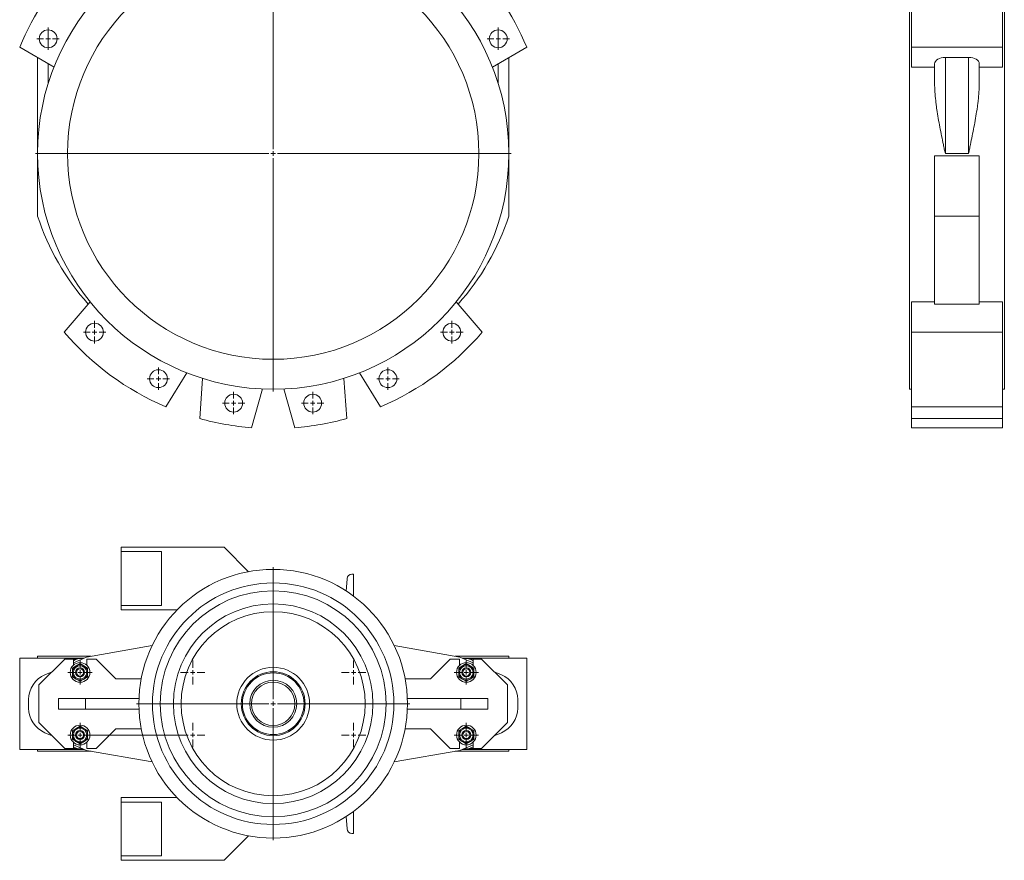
# Model space of a CAD drawing. Header units: millimetres. Extents: x -692 to 531, y -80 to 2308.
# Tile 1 of 7: x -692 to 409, y -80 to 860. Entities that reach past the tile are written whole.
import ezdxf

# ---------------------------------------------------------------- set-up
doc = ezdxf.new("R2010")
doc.units = ezdxf.units.MM

# ---------------------------------------------------------------- blocks, each defined once
blk = doc.blocks.new('SW_CENTERMARKSYMBOL_0')
at = {"color": 0, "linetype": 'Continuous', "lineweight": 0}
for p, q in [((0, 5), (0, 266)), ((-5, 0), (-266, 0)), ((0, 0), (-2.5, 0)), ((0, 0), (0, 2.5)), ((0, 0), (0, -2.5)), ((0, 0), (2.5, 0)), ((5, 0), (266, 0)), ((0, -5), (0, -266))]:
    blk.add_line(p, q, dxfattribs=at)
blk = doc.blocks.new('SW_CENTERMARKSYMBOL_4')
at = {"color": 0, "linetype": 'Continuous', "lineweight": 0}
for p, q in [((0, 5), (0, 12.5)), ((-5, 0), (-12.5, 0)), ((0, 0), (-2.5, 0)), ((0, 0), (0, 2.5)), ((0, 0), (0, -2.5)), ((0, 0), (2.5, 0)), ((5, 0), (12.5, 0)), ((0, -5), (0, -12.5))]:
    blk.add_line(p, q, dxfattribs=at)
blk = doc.blocks.new('SW_CENTERMARKSYMBOL_8')
at = {"color": 0, "linetype": 'Continuous', "lineweight": 0}
for p, q in [((0, 5), (0, 12.5)), ((-5, 0), (-12.5, 0)), ((0, 0), (-2.5, 0)), ((0, 0), (0, 2.5)), ((0, 0), (0, -2.5)), ((0, 0), (2.5, 0)), ((5, 0), (12.5, 0)), ((0, -5), (0, -12.5))]:
    blk.add_line(p, q, dxfattribs=at)
blk = doc.blocks.new('SW_CENTERMARKSYMBOL_9')
at = {"color": 0, "linetype": 'Continuous', "lineweight": 0}
for p, q in [((0, 5), (0, 12.5)), ((-5, 0), (-12.5, 0)), ((0, 0), (-2.5, 0)), ((0, 0), (0, 2.5)), ((0, 0), (0, -2.5)), ((0, 0), (2.5, 0)), ((5, 0), (12.5, 0)), ((0, -5), (0, -12.5))]:
    blk.add_line(p, q, dxfattribs=at)
blk = doc.blocks.new('SW_CENTERMARKSYMBOL_10')
at = {"color": 0, "linetype": 'Continuous', "lineweight": 0}
for p, q in [((0, 5), (0, 12.5)), ((-5, 0), (-12.5, 0)), ((0, 0), (-2.5, 0)), ((0, 0), (0, 2.5)), ((0, 0), (0, -2.5)), ((0, 0), (2.5, 0)), ((5, 0), (12.5, 0)), ((0, -5), (0, -12.5))]:
    blk.add_line(p, q, dxfattribs=at)
blk = doc.blocks.new('SW_CENTERMARKSYMBOL_11')
at = {"color": 0, "linetype": 'Continuous', "lineweight": 0}
for p, q in [((0, 5), (0, 12.5)), ((-5, 0), (-12.5, 0)), ((0, 0), (-2.5, 0)), ((0, 0), (0, 2.5)), ((0, 0), (0, -2.5)), ((0, 0), (2.5, 0)), ((5, 0), (12.5, 0)), ((0, -5), (0, -12.5))]:
    blk.add_line(p, q, dxfattribs=at)
blk = doc.blocks.new('SW_CENTERMARKSYMBOL_12')
at = {"color": 0, "linetype": 'Continuous', "lineweight": 0}
for p, q in [((0, 5), (0, 12.5)), ((-5, 0), (-12.5, 0)), ((0, 0), (-2.5, 0)), ((0, 0), (0, 2.5)), ((0, 0), (0, -2.5)), ((0, 0), (2.5, 0)), ((5, 0), (12.5, 0)), ((0, -5), (0, -12.5))]:
    blk.add_line(p, q, dxfattribs=at)
blk = doc.blocks.new('SW_CENTERMARKSYMBOL_13')
at = {"color": 0, "linetype": 'Continuous', "lineweight": 0}
for p, q in [((0, 5), (0, 12.5)), ((-5, 0), (-12.5, 0)), ((0, 0), (-2.5, 0)), ((0, 0), (0, 2.5)), ((0, 0), (0, -2.5)), ((0, 0), (2.5, 0)), ((5, 0), (12.5, 0)), ((0, -5), (0, -12.5))]:
    blk.add_line(p, q, dxfattribs=at)
blk = doc.blocks.new('SW_CENTERMARKSYMBOL_14')
at = {"color": 0, "linetype": 'Continuous', "lineweight": 0}
for p, q in [((0, 5), (0, 12.5)), ((-5, 0), (-12.5, 0)), ((0, 0), (-2.5, 0)), ((0, 0), (0, 2.5)), ((0, 0), (0, -2.5)), ((0, 0), (2.5, 0)), ((5, 0), (12.5, 0)), ((0, -5), (0, -12.5))]:
    blk.add_line(p, q, dxfattribs=at)
blk = doc.blocks.new('SW_CENTERMARKSYMBOL_31')
at = {"color": 0, "linetype": 'Continuous', "lineweight": 0}
for p, q in [((0, 5), (0, 13.5)), ((-5, 0), (-13.5, 0)), ((0, 0), (-2.5, 0)), ((0, 0), (0, 2.5)), ((0, 0), (0, -2.5)), ((0, 0), (2.5, 0)), ((5, 0), (13.5, 0)), ((0, -5), (0, -13.5))]:
    blk.add_line(p, q, dxfattribs=at)
blk = doc.blocks.new('SW_CENTERMARKSYMBOL_32')
at = {"color": 0, "linetype": 'Continuous', "lineweight": 0}
for p, q in [((0, 5), (0, 13.5)), ((-5, 0), (-13.5, 0)), ((0, 0), (-2.5, 0)), ((0, 0), (0, 2.5)), ((0, 0), (0, -2.5)), ((0, 0), (2.5, 0)), ((5, 0), (13.5, 0)), ((0, -5), (0, -13.5))]:
    blk.add_line(p, q, dxfattribs=at)
blk = doc.blocks.new('SW_CENTERMARKSYMBOL_33')
at = {"color": 0, "linetype": 'Continuous', "lineweight": 0}
for p, q in [((0, 5), (0, 13.5)), ((-5, 0), (-13.5, 0)), ((0, 0), (-2.5, 0)), ((0, 0), (0, 2.5)), ((0, 0), (0, -2.5)), ((0, 0), (2.5, 0)), ((5, 0), (13.5, 0)), ((0, -5), (0, -13.5))]:
    blk.add_line(p, q, dxfattribs=at)
blk = doc.blocks.new('SW_CENTERMARKSYMBOL_34')
at = {"color": 0, "linetype": 'Continuous', "lineweight": 0}
for p, q in [((0, 5), (0, 13.5)), ((-5, 0), (-13.5, 0)), ((0, 0), (-2.5, 0)), ((0, 0), (0, 2.5)), ((0, 0), (0, -2.5)), ((0, 0), (2.5, 0)), ((5, 0), (13.5, 0)), ((0, -5), (0, -13.5))]:
    blk.add_line(p, q, dxfattribs=at)
blk = doc.blocks.new('SW_CENTERMARKSYMBOL_35')
at = {"color": 0, "linetype": 'Continuous', "lineweight": 0}
for p, q in [((0, 5), (0, 13.5)), ((-5, 0), (-13.5, 0)), ((0, 0), (-2.5, 0)), ((0, 0), (0, 2.5)), ((0, 0), (0, -2.5)), ((0, 0), (2.5, 0)), ((5, 0), (13.5, 0)), ((0, -5), (0, -13.5))]:
    blk.add_line(p, q, dxfattribs=at)
blk = doc.blocks.new('SW_CENTERMARKSYMBOL_36')
at = {"color": 0, "linetype": 'Continuous', "lineweight": 0}
for p, q in [((0, 5), (0, 13.5)), ((-5, 0), (-13.5, 0)), ((0, 0), (-2.5, 0)), ((0, 0), (0, 2.5)), ((0, 0), (0, -2.5)), ((0, 0), (2.5, 0)), ((5, 0), (13.5, 0)), ((0, -5), (0, -13.5))]:
    blk.add_line(p, q, dxfattribs=at)
blk = doc.blocks.new('SW_CENTERMARKSYMBOL_37')
at = {"color": 0, "linetype": 'Continuous', "lineweight": 0}
for p, q in [((0, 5), (0, 13.5)), ((126, 5), (126, 13.5)), ((-5, 0), (-13.5, 0)), ((0, 0), (-2.5, 0)), ((0, 0), (0, 2.5)), ((0, 0), (0, -2.5)), ((0, 0), (2.5, 0)), ((5, 0), (121, 0)), ((126, 0), (123.5, 0)), ((126, 0), (126, 2.5)), ((126, 0), (126, -2.5)), ((126, 0), (128.5, 0)), ((131, 0), (139.5, 0)), ((0, -5), (0, -13.5)), ((126, -5), (126, -13.5))]:
    blk.add_line(p, q, dxfattribs=at)
blk = doc.blocks.new('SW_CENTERMARKSYMBOL_38')
at = {"color": 0, "linetype": 'Continuous', "lineweight": 0}
for p, q in [((0, 5), (0, 152.7)), ((-5, 0), (-152.7, 0)), ((0, 0), (-2.5, 0)), ((0, 0), (0, 2.5)), ((0, 0), (0, -2.5)), ((0, 0), (2.5, 0)), ((5, 0), (152.7, 0)), ((0, -5), (0, -152.7))]:
    blk.add_line(p, q, dxfattribs=at)

msp = doc.modelspace()

# ---------------------------------------------------------------- linework, layer by layer
at = {"color": 7, "linetype": 'Continuous', "lineweight": 15}
for p, q in [((305.4, 993.6), (305.4, 829.2)), ((407.4, 993.6), (407.4, 829.2)), ((303.4, 973.6), (303.4, 446.6)), ((409.4, 973.6), (409.4, 446.6)), ((-659.8, 828.4), (-659.8, 848.4)), ((-156.8, 828.4), (-156.8, 848.4)), ((-691.8, 829.2), (-653.4, 806.8)), ((-163.2, 806.8), (-124.8, 829.2)), ((407.4, 829.2), (305.4, 829.2)), ((305.4, 829.2), (305.4, 806.8)), ((407.4, 829.2), (407.4, 806.8)), ((-671.8, 710.1), (-671.8, 817.5)), ((-144.8, 710.1), (-144.8, 817.5)), ((343.4, 817.5), (369.4, 817.5)), ((343.4, 710.1), (343.4, 817.5)), ((369.4, 710.1), (369.4, 817.5)), ((-659.8, 788.7), (-659.8, 810.5)), ((-156.8, 788.7), (-156.8, 810.5)), ((331.4, 806.8), (305.4, 806.8)), ((331.4, 788.7), (331.4, 810.5)), ((381.4, 788.7), (381.4, 810.5)), ((407.4, 806.8), (381.4, 806.8)), ((-671.8, 707.6), (-671.8, 640.1)), ((-144.8, 707.6), (-144.8, 640.1)), ((381.4, 707.6), (331.4, 707.6)), ((331.4, 707.6), (331.4, 640.1)), ((369.4, 710.1), (343.4, 710.1)), ((381.4, 707.6), (381.4, 640.1)), ((381.4, 640.1), (331.4, 640.1)), ((331.4, 640.1), (331.4, 541.8)), ((381.4, 640.1), (381.4, 541.8)), ((-613, 544.2), (-642.1, 510.4)), ((-174.5, 510.4), (-203.6, 544.2)), ((331.4, 544.2), (305.4, 544.2)), ((305.4, 544.2), (305.4, 510.4)), ((331.4, 541.8), (381.4, 541.8)), ((407.4, 544.2), (381.4, 544.2)), ((407.4, 544.2), (407.4, 510.4)), ((407.4, 510.4), (305.4, 510.4)), ((305.4, 510.4), (305.4, 427.1)), ((407.4, 510.4), (407.4, 427.1)), ((-528.4, 427.1), (-505, 465)), ((-311.6, 465), (-288.2, 427.1)), ((-487.2, 458.7), (-490.5, 413.8)), ((-326.1, 413.8), (-329.4, 458.7)), ((-432.4, 403.6), (-420.2, 446.9)), ((-396.4, 446.9), (-384.2, 403.6)), ((303.4, 446.6), (305.4, 446.6)), ((407.4, 446.6), (409.4, 446.6)), ((407.4, 427.1), (305.4, 427.1)), ((305.4, 427.1), (305.4, 413.8)), ((407.4, 427.1), (407.4, 413.8)), ((407.4, 413.8), (305.4, 413.8)), ((305.4, 413.8), (305.4, 403.6)), ((407.4, 413.8), (407.4, 403.6)), ((407.4, 403.6), (305.4, 403.6)), ((-578.3, 270), (-578.3, 265.1)), ((-463.3, 270), (-578.3, 270)), ((-533.3, 265.1), (-578.3, 265.1)), ((-578.3, 204.8), (-578.3, 265.1)), ((-533.3, 204.8), (-533.3, 265.1)), ((-435.9, 242.6), (-463.3, 270)), ((-326.6, 221), (-325.7, 234.8)), ((-320.2, 240), (-318.3, 240)), ((-318.3, 240), (-318.3, 215.2)), ((-578.3, 204.8), (-533.3, 204.8)), ((-578.3, 204.8), (-578.3, 200)), ((-578.3, 200), (-515.7, 200)), ((-543.7, 160), (-617, 147)), ((-199.5, 147), (-272.9, 160)), ((-691.8, 44), (-691.8, 146)), ((-619.6, 146), (-691.8, 146)), ((-671.8, 148), (-671.8, 146)), ((-611.8, 148), (-671.8, 148)), ((-641.3, 145), (-670.3, 116)), ((-631.8, 145), (-641.3, 145)), ((-617, 147), (-631.8, 140.8)), ((-631.8, 138), (-631.8, 145)), ((-631.8, 145), (-627.8, 145)), ((-616.8, 145), (-616.8, 138)), ((-606.3, 145), (-616.8, 145)), ((-584.3, 123), (-606.3, 145)), ((-210.3, 145), (-232.3, 123)), ((-199.8, 145), (-210.3, 145)), ((-144.8, 148), (-204.8, 148)), ((-199.8, 138), (-199.8, 145)), ((-184.8, 140.8), (-199.5, 147)), ((-124.8, 146), (-197, 146)), ((-188.8, 145), (-184.8, 145)), ((-184.8, 145), (-184.8, 138)), ((-175.3, 145), (-184.8, 145)), ((-146.3, 116), (-175.3, 145)), ((-144.8, 146), (-144.8, 148)), ((-124.8, 44), (-124.8, 146)), ((-632.8, 134.9), (-628.5, 137.3)), ((-632.8, 130), (-632.8, 134.9)), ((-628.5, 137.3), (-624.3, 139.8)), ((-624.3, 139.8), (-620, 137.3)), ((-620, 137.3), (-615.8, 134.9)), ((-615.8, 134.9), (-615.8, 130)), ((-196.5, 137.3), (-200.8, 134.9)), ((-200.8, 134.9), (-200.8, 130)), ((-192.3, 139.8), (-196.5, 137.3)), ((-188, 137.3), (-192.3, 139.8)), ((-183.8, 134.9), (-188, 137.3)), ((-183.8, 130), (-183.8, 134.9)), ((-655.6, 130.7), (-663.5, 127.3)), ((-632.8, 125.1), (-632.8, 130)), ((-628.5, 122.6), (-632.8, 125.1)), ((-624.3, 120.1), (-628.5, 122.6)), ((-620, 122.6), (-624.3, 120.1)), ((-615.8, 125.1), (-620, 122.6)), ((-615.8, 130), (-615.8, 125.1)), ((-555.9, 123), (-584.3, 123)), ((-232.3, 123), (-260.7, 123)), ((-200.8, 130), (-200.8, 125.1)), ((-200.8, 125.1), (-196.5, 122.6)), ((-196.5, 122.6), (-192.3, 120.1)), ((-192.3, 120.1), (-188, 122.6)), ((-188, 122.6), (-183.8, 125.1)), ((-183.8, 125.1), (-183.8, 130)), ((-153.1, 127.3), (-161, 130.7)), ((-670.3, 116), (-670.3, 74)), ((-146.3, 74), (-146.3, 116)), ((-681.8, 99.7), (-681.8, 90.2)), ((-648.3, 89), (-648.3, 101)), ((-648.3, 101), (-618.3, 101)), ((-618.3, 101), (-618.3, 89)), ((-558.4, 101), (-618.3, 101)), ((-198.3, 101), (-258.2, 101)), ((-198.3, 89), (-198.3, 101)), ((-198.3, 101), (-168.3, 101)), ((-168.3, 101), (-168.3, 89)), ((-134.8, 90.2), (-134.8, 99.7)), ((-618.3, 89), (-648.3, 89)), ((-618.3, 89), (-558.4, 89)), ((-258.2, 89), (-198.3, 89)), ((-168.3, 89), (-198.3, 89)), ((-670.3, 74), (-641.3, 45)), ((-628.5, 67.3), (-632.8, 64.9)), ((-624.3, 69.8), (-628.5, 67.3)), ((-620, 67.3), (-624.3, 69.8)), ((-615.8, 64.9), (-620, 67.3)), ((-606.3, 45), (-584.3, 67)), ((-584.3, 67), (-555.9, 67)), ((-260.7, 67), (-232.3, 67)), ((-232.3, 67), (-210.3, 45)), ((-200.8, 64.9), (-196.5, 67.3)), ((-196.5, 67.3), (-192.3, 69.8)), ((-192.3, 69.8), (-188, 67.3)), ((-188, 67.3), (-183.8, 64.9)), ((-175.3, 45), (-146.3, 74)), ((-663.5, 62.6), (-655.6, 59.2)), ((-632.8, 64.9), (-632.8, 60)), ((-632.8, 60), (-632.8, 55.1)), ((-615.8, 60), (-615.8, 64.9)), ((-615.8, 55.1), (-615.8, 60)), ((-200.8, 60), (-200.8, 64.9)), ((-200.8, 55.1), (-200.8, 60)), ((-183.8, 64.9), (-183.8, 60)), ((-183.8, 60), (-183.8, 55.1)), ((-161, 59.2), (-153.1, 62.6)), ((-641.3, 45), (-631.8, 45)), ((-632.8, 55.1), (-628.5, 52.6)), ((-631.8, 45), (-631.8, 51.9)), ((-631.8, 49.1), (-617, 42.9)), ((-627.8, 45), (-631.8, 45)), ((-628.5, 52.6), (-624.3, 50.1)), ((-624.3, 50.1), (-620, 52.6)), ((-620, 52.6), (-615.8, 55.1)), ((-616.8, 51.9), (-616.8, 45)), ((-616.8, 45), (-606.3, 45)), ((-210.3, 45), (-199.8, 45)), ((-196.5, 52.6), (-200.8, 55.1)), ((-199.8, 45), (-199.8, 51.9)), ((-199.5, 42.9), (-184.8, 49.1)), ((-192.3, 50.1), (-196.5, 52.6)), ((-188, 52.6), (-192.3, 50.1)), ((-184.8, 45), (-188.8, 45)), ((-183.8, 55.1), (-188, 52.6)), ((-184.8, 51.9), (-184.8, 45)), ((-184.8, 45), (-175.3, 45)), ((-619.6, 44), (-691.8, 44)), ((-671.8, 44), (-671.8, 42)), ((-611.8, 42), (-671.8, 42)), ((-617, 42.9), (-543.7, 30)), ((-272.9, 30), (-199.5, 42.9)), ((-144.8, 42), (-204.8, 42)), ((-124.8, 44), (-197, 44)), ((-144.8, 42), (-144.8, 44)), ((-578.3, -10), (-578.3, -14.9)), ((-515.7, -10), (-578.3, -10)), ((-533.3, -14.9), (-578.3, -14.9)), ((-578.3, -75.2), (-578.3, -14.9)), ((-533.3, -75.2), (-533.3, -14.9)), ((-326.6, -31.1), (-325.7, -44.9)), ((-318.3, -50), (-318.3, -25.3)), ((-463.3, -80), (-435.9, -52.7)), ((-320.2, -50), (-318.3, -50)), ((-578.3, -75.2), (-533.3, -75.2)), ((-578.3, -75.2), (-578.3, -80)), ((-578.3, -80), (-463.3, -80))]:
    msp.add_line(p, q, dxfattribs=at)
for centre, radius in [((-408.3, 710.1), 263.5), ((-408.3, 710.1), 230), ((-660, 838.4), 10), ((-156.6, 838.4), 10), ((-608.1, 510.4), 10), ((-208.5, 510.4), 10), ((-536.6, 458.4), 10), ((-280, 458.4), 10), ((-452.5, 431.1), 10), ((-364.1, 431.1), 10), ((-408.3, 95), 150.2), ((-408.3, 95), 135), ((-408.3, 95), 126.3), ((-408.3, 95), 111.6), ((-408.3, 95), 102.9), ((-624.3, 130), 11), ((-624.3, 130), 8.5), ((-624.3, 130), 7.5), ((-624.3, 130), 5), ((-624.3, 130), 4), ((-408.3, 95), 40.7), ((-192.3, 130), 11), ((-192.3, 130), 8.5), ((-192.3, 130), 7.5), ((-192.3, 130), 5), ((-192.3, 130), 4), ((-408.3, 95), 35.7), ((-408.3, 95), 34.5), ((-408.3, 95), 26.3), ((-408.3, 95), 24.3), ((-624.3, 60), 11), ((-624.3, 60), 8.5), ((-624.3, 60), 7.5), ((-192.3, 60), 11), ((-192.3, 60), 8.5), ((-192.3, 60), 7.5), ((-624.3, 60), 5), ((-624.3, 60), 4), ((-192.3, 60), 5), ((-192.3, 60), 4)]:
    msp.add_circle(centre, radius, dxfattribs=at)
for centre, radius, start, end in [((-408.3, 710.1), 307.5, 112.7871, 157.2129), ((-408.3, 710.1), 307.5, 22.7871, 67.2129), ((-408.3, 726.3), 277.2, 198.1216, 221.7471), ((-408.3, 726.3), 277.2, 318.2529, 341.8784), ((-408.3, 710.1), 307.5, 220.496, 247.004), ((-408.3, 710.1), 307.5, 292.996, 319.504), ((-408.3, 710.1), 307.5, 254.4949, 265.5051), ((-408.3, 710.1), 307.5, 274.4949, 285.5051), ((-320.2, 234.5), 5.5, 90, 176), ((-624.3, 132.7), 12.7, 77.3718, 126.0627), ((-192.3, 132.7), 12.7, 53.9373, 102.6282), ((-651.8, 99.7), 30, 113, 180), ((-164.8, 99.7), 30, 0, 67), ((-651.8, 90.2), 30, 180, 247), ((-164.8, 90.2), 30, 293, 0), ((-624.3, 57.2), 12.7, 233.9373, 282.6282), ((-192.3, 57.2), 12.7, 257.3718, 306.0627), ((-320.2, -44.5), 5.5, 184, 270)]:
    msp.add_arc(centre, radius, start, end, dxfattribs=at)
for centre, start_param, end_param in [((343.4, 810.5), 1.570796, 3.141593), ((369.4, 810.5), 0, 1.570796)]:
    msp.add_ellipse(centre, major_axis=(12, 0), ratio=0.585278, start_param=start_param, end_param=end_param, dxfattribs=at)
for points in [[(331.4, 788.7), (331.4, 785.5), (331.5, 782.3), (331.9, 775.8), (332.2, 772.5), (332.8, 767.6), (333, 765.9), (333.4, 762.7), (333.6, 761), (334.4, 756.1), (334.9, 752.8), (336.6, 743), (337.9, 736.4), (339.9, 726.6), (340.6, 723.3), (341.6, 718.4), (341.9, 716.7), (342.6, 713.4), (343, 711.8), (343.4, 710.1)], [(381.4, 788.7), (381.4, 785.5), (381.2, 782.3), (380.8, 775.8), (380.5, 772.5), (379.9, 767.6), (379.7, 765.9), (379.3, 762.7), (379.1, 761), (378.3, 756.1), (377.8, 752.8), (376.1, 743), (374.8, 736.4), (372.8, 726.6), (372.1, 723.3), (371.1, 718.4), (370.8, 716.7), (370.1, 713.4), (369.7, 711.8), (369.4, 710.1)]]:
    msp.add_open_spline(points, degree=3, knots=[0, 0, 0, 0, 0.125, 0.125, 0.25, 0.25, 0.3125, 0.3125, 0.375, 0.375, 0.5, 0.5, 0.75, 0.75, 0.875, 0.875, 0.9375, 0.9375, 1, 1, 1, 1], dxfattribs=at)

# ---------------------------------------------------------------- block references
at = {"color": 7, "linetype": 'Continuous', "lineweight": 0}
for name, p in [('SW_CENTERMARKSYMBOL_0', (-408.3, 710.1)), ('SW_CENTERMARKSYMBOL_4', (-660, 838.4)), ('SW_CENTERMARKSYMBOL_8', (-156.6, 838.4)), ('SW_CENTERMARKSYMBOL_12', (-608.1, 510.4)), ('SW_CENTERMARKSYMBOL_11', (-208.5, 510.4)), ('SW_CENTERMARKSYMBOL_13', (-536.6, 458.4)), ('SW_CENTERMARKSYMBOL_10', (-280, 458.4)), ('SW_CENTERMARKSYMBOL_14', (-452.5, 431.1)), ('SW_CENTERMARKSYMBOL_9', (-364.1, 431.1)), ('SW_CENTERMARKSYMBOL_38', (-408.3, 95)), ('SW_CENTERMARKSYMBOL_35', (-624.3, 130)), ('SW_CENTERMARKSYMBOL_34', (-498.3, 130)), ('SW_CENTERMARKSYMBOL_33', (-318.3, 130)), ('SW_CENTERMARKSYMBOL_32', (-192.3, 130)), ('SW_CENTERMARKSYMBOL_37', (-624.3, 60)), ('SW_CENTERMARKSYMBOL_36', (-318.3, 60)), ('SW_CENTERMARKSYMBOL_31', (-192.3, 60))]:
    msp.add_blockref(name, p, dxfattribs=at)

doc.saveas('drawing.dxf')
